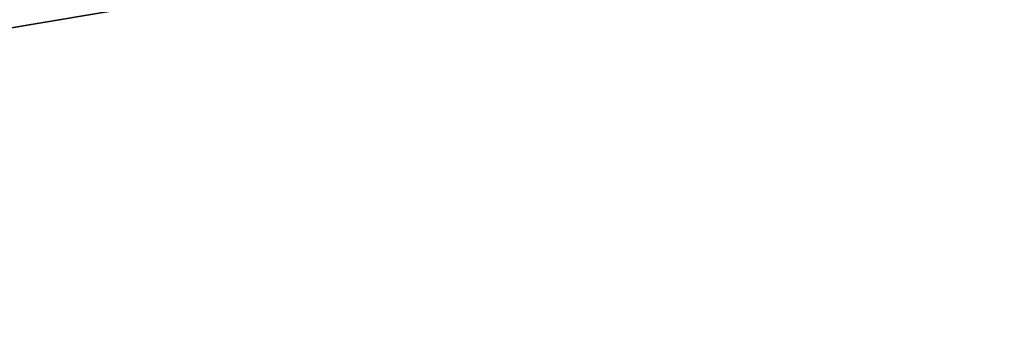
# Model space of a CAD drawing. Extents: x 0 to 80, y 0 to 80.
# Tile 247 of 256: x 8.646853 to 8.647477, y 35.421878 to 35.42208. Entities that reach past the tile are written whole.
import ezdxf

# ---------------------------------------------------------------- set-up
doc = ezdxf.new("R2010")
doc.units = 0
doc.header["$LTSCALE"] = 25.4
doc.layers.get('0').update_dxf_attribs({"color": 13, "linetype": 'CONTINUOUS'})

# ---------------------------------------------------------------- blocks, each defined once
blk = doc.blocks.new('ORBIT-I-KINKIET-20-7806-78')
at = {"color": 7}
blk.add_line((25.04468727, 35.76836014, 343.57034302), (24.31997681, 35.64608002, 343.13531494), dxfattribs=at)
blk.add_line((25.04468727, 35.76836014, 343.57034302), (24.31997681, 35.64608002, 343.13531494), dxfattribs=at)
mesh = blk.add_polyface(dxfattribs=at)
corners = [(25.04468727, 35.76836014, 343.57034302), (24.31997681, 35.64608002, 343.13531494), (25.04468727, 35.64608002, 343.57034302)]
mesh.append_faces([[corners[k] for k in face] for face in [(0, 1, 2)]], dxfattribs={"color": 7})
mesh = blk.add_polyface(dxfattribs=at)
corners = [(25.04468727, 35.76836014, 343.57034302), (24.31997681, 35.76836014, 343.13531494), (24.31997681, 35.64608002, 343.13531494)]
mesh.append_faces([[corners[k] for k in face] for face in [(0, 1, 2)]], dxfattribs={"color": 7})
mesh = blk.add_polyface(dxfattribs=at)
corners = [(25.48274612, 35.64608002, 303.72213745), (24.77451897, 35.76836014, 304.12255859), (25.48274612, 35.76836014, 303.72213745)]
mesh.append_faces([[corners[k] for k in face] for face in [(0, 1, 2)]], dxfattribs={"color": 7})
mesh = blk.add_polyface(dxfattribs=at)
corners = [(25.48274612, 35.64608002, 303.72213745), (24.77451897, 35.64608002, 304.12255859), (24.77451897, 35.76836014, 304.12255859)]
mesh.append_faces([[corners[k] for k in face] for face in [(0, 1, 2)]], dxfattribs={"color": 7})

msp = doc.modelspace()

# ---------------------------------------------------------------- block references
at = {"color": 0}
msp.add_blockref('ORBIT-I-KINKIET-20-7806-78', (-16.39661407, -0.34607825, -57.5), dxfattribs=at)

doc.saveas('drawing.dxf')
